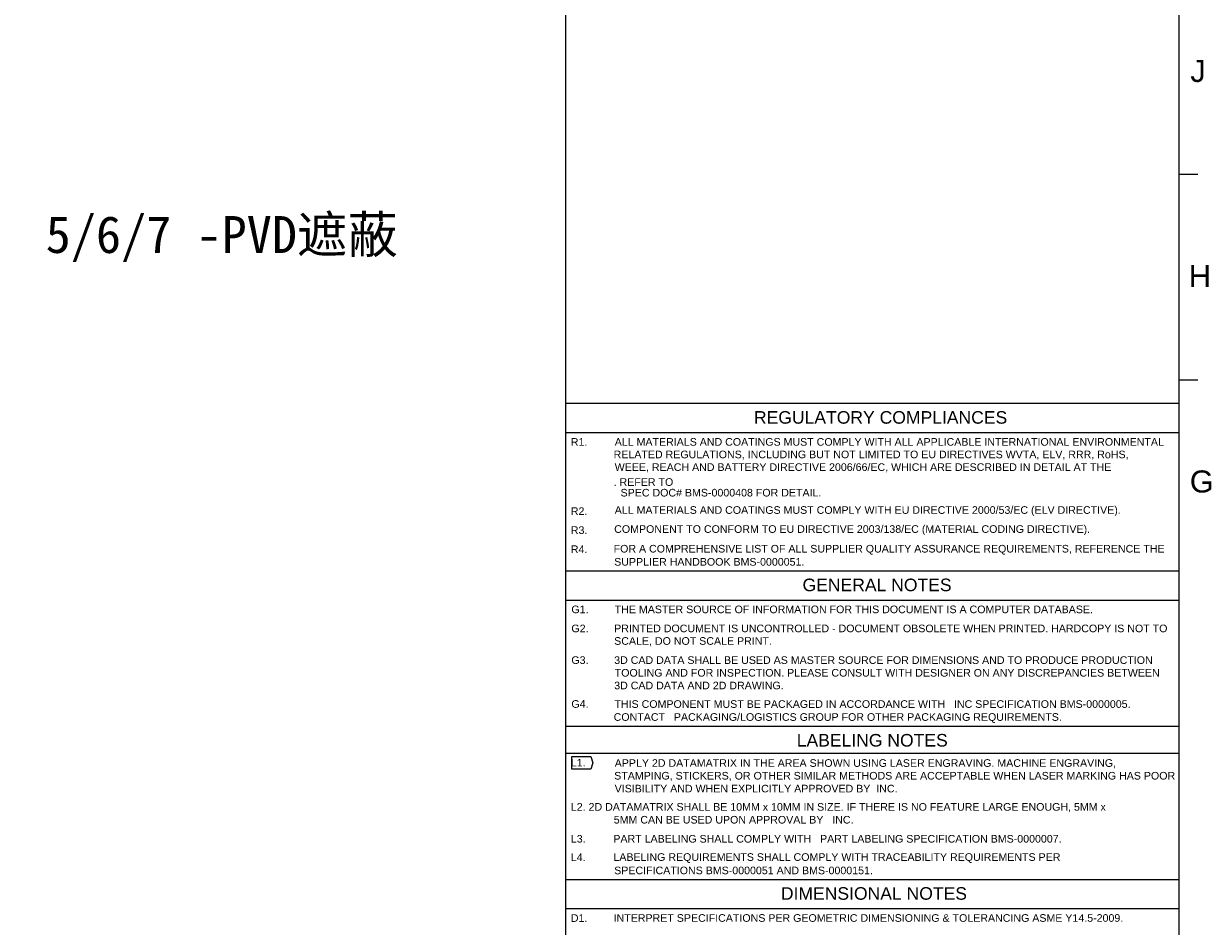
# Model space of a CAD drawing. Header units: millimetres. Extents: x 284 to 1085, y 7 to 266.
# Tile 18 of 21: x 891 to 940, y 46 to 82. Entities that reach past the tile are written whole.
import ezdxf

# ---------------------------------------------------------------- set-up
doc = ezdxf.new("R2010")
doc.units = ezdxf.units.MM
for name, color, linetype in [('PDF3_文字', 7, 'Continuous'), ('PDF4_几何图形', 7, 'Continuous'), ('PDF4_文字', 7, 'Continuous')]:
    doc.layers.add(name, color=color, linetype=linetype)
doc.styles.add('PDF F1', font='arial.ttf')
doc.styles.add('PDF SimSun', font='simsun.ttc')

msp = doc.modelspace()

# ---------------------------------------------------------------- linework, layer by layer
at = {"layer": 'PDF4_几何图形', "lineweight": 13}
for points in [[(938.549, 9.33), (938.549, 143.273), (731.146, 143.273), (731.146, 9.33), (731.146, 74.297)], [(913.502, 143.273), (913.502, 9.33)], [(938.549, 76.302), (939.303, 76.302)], [(938.549, 67.917), (939.303, 67.917)], [(913.502, 65.761), (938.549, 65.761)], [(913.502, 60.114), (938.549, 60.114)], [(913.502, 58.928), (938.549, 58.928)], [(913.502, 53.777), (938.549, 53.777)], [(913.502, 52.677), (938.549, 52.677)], [(913.502, 47.526), (938.549, 47.526)], [(913.502, 46.34), (938.549, 46.34)]]:
    msp.add_lwpolyline(points, dxfattribs=at)
for points in [[(938.549, 32.437), (938.549, 66.947), (913.502, 66.947), (913.502, 32.437)], [(913.761, 52.031), (913.761, 52.548), (914.536, 52.548), (914.623, 52.289), (914.536, 52.031)]]:
    msp.add_lwpolyline(points, close=True, dxfattribs=at)

# ---------------------------------------------------------------- texts
at = {"layer": 'PDF3_文字', "color": 12, "true_color": 0xc00000, "insert": (892.294, 73.656), "char_height": 1.50717, "attachment_point": 4, "style": 'PDF SimSun'}
msp.add_mtext('5/6/7 -PVD遮蔽', dxfattribs=at)
at = {"layer": 'PDF4_文字', "style": 'PDF F1'}
for s, p in [('  SPEC DOC# BMS-0000408 FOR DETAIL.', (915.511, 63.153)), ('THIS COMPONENT MUST BE PACKAGED IN ACCORDANCE WITH   INC SPECIFICATION BMS-0000005.', (915.502, 54.53)), ('CONTACT   PACKAGING/LOGISTICS GROUP FOR OTHER PACKAGING REQUIREMENTS.', (915.469, 54.001)), ('VISIBILITY AND WHEN EXPLICITLY APPROVED BY  INC.', (915.51, 51.081)), ('5MM CAN BE USED UPON APPROVAL BY   INC.', (915.473, 49.81)), ('PART LABELING SHALL COMPLY WITH   PART LABELING SPECIFICATION BMS-0000007.', (915.457, 49.033)), ('LABELING REQUIREMENTS SHALL COMPLY WITH TRACEABILITY REQUIREMENTS PER ', (915.459, 48.288))]:
    msp.add_text(s, height=0.31043, dxfattribs=at).set_placement(p)
at = {"layer": 'PDF4_文字', "attachment_point": 4, "style": 'PDF F1'}
for s, insert, char_height in [('J', (938.999, 80.507), 0.9), ('H', (938.935, 72.143), 0.9), ('REGULATORY COMPLIANCES', (921.193, 66.375), 0.51215), ('R1.', (913.722, 65.378), 0.3104), ('ALL MATERIALS AND COATINGS MUST COMPLY WITH ALL APPLICABLE INTERNATIONAL ENVIRONMENTAL', (915.512, 65.378), 0.31043), ('RELATED REGULATIONS, INCLUDING BUT NOT LIMITED TO EU DIRECTIVES WVTA, ELV, RRR, RoHS,', (915.468, 64.839), 0.31043), ('WEEE, REACH AND BATTERY DIRECTIVE 2006/66/EC, WHICH ARE DESCRIBED IN DETAIL AT THE', (915.512, 64.322), 0.31043), ('G', (938.977, 63.759), 0.9), ('. REFER TO', (915.468, 63.74), 0.3104), ('R2.', (913.722, 62.554), 0.3104), ('ALL MATERIALS AND COATINGS MUST COMPLY WITH EU DIRECTIVE 2000/53/EC (ELV DIRECTIVE).', (915.512, 62.554), 0.31043), ('R3.', (913.722, 61.778), 0.3104), ('COMPONENT TO CONFORM TO EU DIRECTIVE 2003/138/EC (MATERIAL CODING DIRECTIVE).', (915.491, 61.778), 0.31043), ('R4.', (913.722, 61.002), 0.3104), ('FOR A COMPREHENSIVE LIST OF ALL SUPPLIER QUALITY ASSURANCE REQUIREMENTS, REFERENCE THE', (915.468, 60.98), 0.31043), ('SUPPLIER HANDBOOK BMS-0000051.', (915.491, 60.485), 0.31043), ('GENERAL NOTES', (923.176, 59.542), 0.51215), ('G1.', (913.744, 58.545), 0.3104), ('THE MASTER SOURCE OF INFORMATION FOR THIS DOCUMENT IS A COMPUTER DATABASE.', (915.512, 58.545), 0.31043), ('G2.', (913.744, 57.768), 0.3104), ('PRINTED DOCUMENT IS UNCONTROLLED - DOCUMENT OBSOLETE WHEN PRINTED. HARDCOPY IS NOT TO', (915.491, 57.768), 0.31043), ('SCALE, DO NOT SCALE PRINT.', (915.491, 57.229), 0.31043), ('G3.', (913.744, 56.475), 0.3104), ('3D CAD DATA SHALL BE USED AS MASTER SOURCE FOR DIMENSIONS AND TO PRODUCE PRODUCTION', (915.491, 56.475), 0.31043), ('TOOLING AND FOR INSPECTION. PLEASE CONSULT WITH DESIGNER ON ANY DISCREPANCIES BETWEEN', (915.512, 55.958), 0.31043), ('3D CAD DATA AND 2D DRAWING.', (915.491, 55.44), 0.31043), ('G4.', (913.744, 54.686), 0.3104), ('LABELING NOTES', (922.939, 53.204), 0.51215), ('L1.', (913.722, 52.293), 0.3104), ('APPLY 2D DATAMATRIX IN THE AREA SHOWN USING LASER ENGRAVING. MACHINE ENGRAVING,', (915.512, 52.25), 0.31043), ('STAMPING, STICKERS, OR OTHER SIMILAR METHODS ARE ACCEPTABLE WHEN LASER MARKING HAS POOR', (915.491, 51.732), 0.31043), ('L2. 2D DATAMATRIX SHALL BE 10MM x 10MM IN SIZE. IF THERE IS NO FEATURE LARGE ENOUGH, 5MM x', (913.722, 50.461), 0.31043), ('L3.', (913.722, 49.188), 0.3104), ('L4.', (913.722, 48.434), 0.3104), ('SPECIFICATIONS BMS-0000051 AND BMS-0000151.', (915.491, 47.895), 0.31043), ('DIMENSIONAL NOTES', (922.293, 46.954), 0.51215), ('D1.', (913.722, 45.955), 0.3104), ('INTERPRET SPECIFICATIONS PER GEOMETRIC DIMENSIONING & TOLERANCING ASME Y14.5-2009.', (915.468, 45.955), 0.31043)]:
    msp.add_mtext(s, dxfattribs=dict(at, insert=insert, char_height=char_height))

doc.saveas('drawing.dxf')
